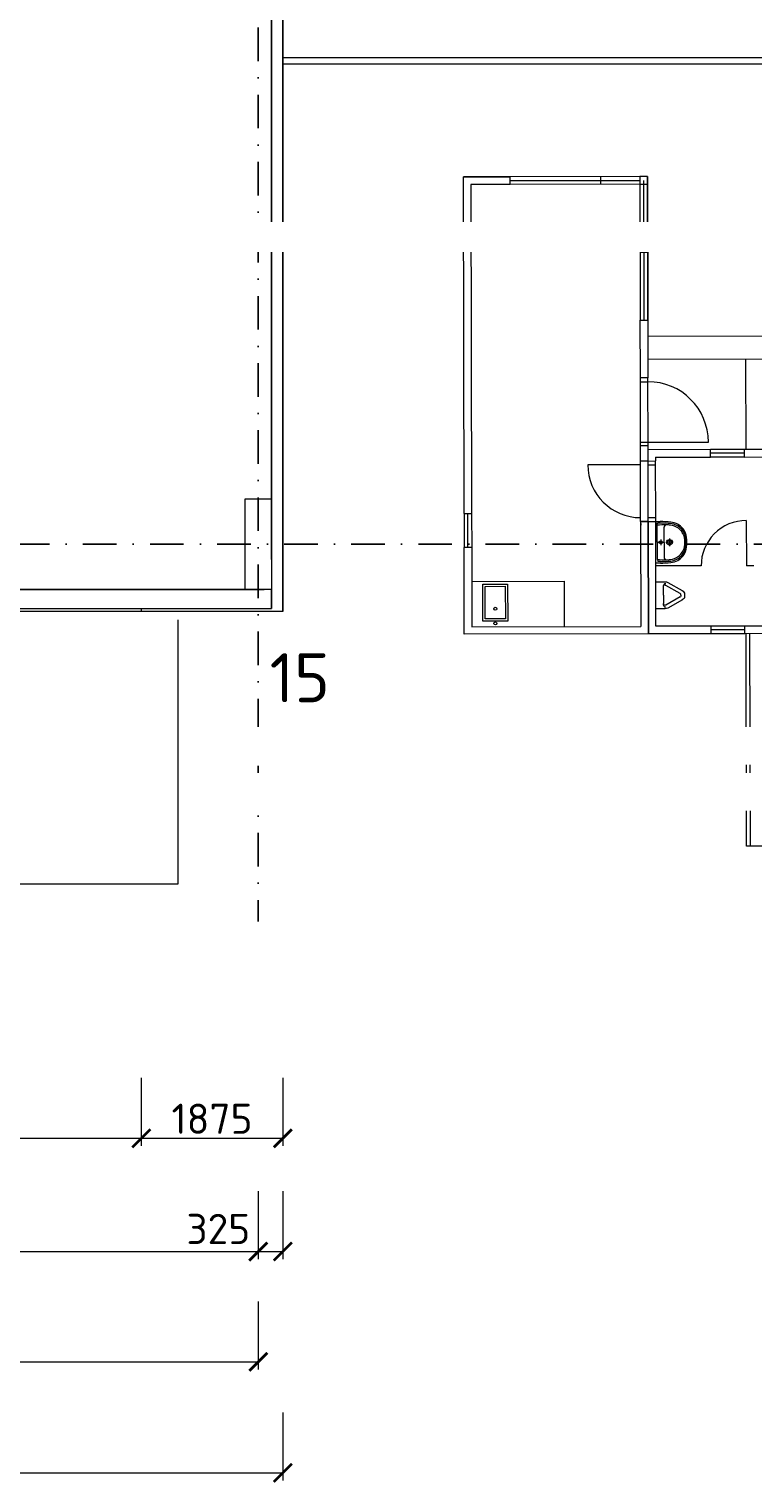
# Model space of a CAD drawing. Header units: millimetres. Extents: x -29085 to 3627694, y -159961 to 2281735.
# Tile 103 of 229: x 349441 to 359034, y 81848 to 101108. Entities that reach past the tile are written whole.
import ezdxf
from ezdxf import colors
from ezdxf.entities.mleader import LeaderData, LeaderLine
from ezdxf.math import Vec2, Vec3

# ---------------------------------------------------------------- set-up
doc = ezdxf.new("R2010")
doc.units = ezdxf.units.MM
doc.linetypes.add('DASHDOT', pattern=[25.4, 12.7, -6.35, 0, -6.35])
doc.styles.add('A99_kota', font='isocpeur.ttf', dxfattribs={"height": 2})
doc.styles.add('A99_popis', font='isocpeur.ttf')
doc.styles.add('ad_popis 100', font='isocpeur.ttf', dxfattribs={"height": 200})
doc.linetypes.add('HRANICE1', pattern='A,6.35,-2.54,[133,ltypeshp.shx,S=2.54,R=0,X=-2.54,Y=0],-2.54,25.4', length=36.83)
doc.dimstyles.new('A99_kota_200 new', dxfattribs={"dimscale": 200, "dimtxt": 2, "dimasz": 1.2, "dimexe": 0.5, "dimexo": 1.5, "dimgap": 0.3, "dimtad": 1, "dimdec": 0, "dimzin": 3, "dimdsep": 46, "dimtxsty": 'A99_kota', "dimblk": 'ARCHTICK', "dimcen": 2.5, "dimazin": 2, "dimtfac": 0.75, "dimtdec": 0, "dimtmove": 2, "dimatfit": 0, "dimfxl": 4, "dimfxlon": 1, "dimtolj": 1, "dimtzin": 0, "dimlwd": 5, "dimlwe": 5, "dimarcsym": 0})

# ---------------------------------------------------------------- blocks, each defined once
blk = doc.blocks.new('800-100')
at = {"linetype": 'Continuous', "lineweight": 0}
for p, q in [((0, -100), (0, 800)), ((50, 0), (-850, 0)), ((-800, -100), (-800, 0)), ((50, -100), (-850, -100))]:
    blk.add_line(p, q, dxfattribs=at)
blk.add_arc((0, 0), 800, 90, 180, dxfattribs=at)
blk = doc.blocks.new('_ArchTick')
at = {"color": 0, "linetype": 'ByBlock', "const_width": 0.15}
blk.add_lwpolyline([(-0.5, -0.5), (0.5, 0.5)], dxfattribs=at)
blk = doc.blocks.new('*D2379')
at = {"color": 0, "lineweight": 5}
for p, q in [((213389, 82781), (213389, 81881)), ((352804, 82781), (352804, 81881)), ((213389, 81981), (352804, 81981))]:
    blk.add_line(p, q, dxfattribs=at)
at = {"layer": 'Defpoints', "color": 0}
for p in [(213389, 93393), (352804, 93393), (352804, 81981)]:
    blk.add_point(p, dxfattribs=at)
at = {"color": 0, "lineweight": 5, "xscale": 240, "yscale": 240, "zscale": 240, "rotation": 180}
blk.add_blockref('_ArchTick', (213389, 81981), dxfattribs=at)
at = {"color": 0, "lineweight": 5, "xscale": 240, "yscale": 240, "zscale": 240}
blk.add_blockref('_ArchTick', (352804, 81981), dxfattribs=at)
at = {"color": 0, "insert": (283096, 82241), "char_height": 400, "attachment_point": 5, "style": 'A99_kota'}
blk.add_mtext('\\A1;139415', dxfattribs=at)
blk = doc.blocks.new('*D2341')
at = {"color": 0, "lineweight": 5}
for p, q in [((343479, 85713), (343479, 84813)), ((352479, 85713), (352479, 84813)), ((343479, 84913), (352479, 84913))]:
    blk.add_line(p, q, dxfattribs=at)
at = {"layer": 'Defpoints', "color": 0}
for p in [(343479, 89198), (352479, 89198), (352479, 84913)]:
    blk.add_point(p, dxfattribs=at)
at = {"color": 0, "lineweight": 5, "xscale": 240, "yscale": 240, "zscale": 240, "rotation": 180}
blk.add_blockref('_ArchTick', (343479, 84913), dxfattribs=at)
at = {"color": 0, "lineweight": 5, "xscale": 240, "yscale": 240, "zscale": 240}
blk.add_blockref('_ArchTick', (352479, 84913), dxfattribs=at)
at = {"color": 0, "insert": (347979, 85173), "char_height": 400, "attachment_point": 5, "style": 'A99_kota'}
blk.add_mtext('\\A1;9000', dxfattribs=at)
blk = doc.blocks.new('*D2340')
at = {"color": 0, "lineweight": 5}
for p, q in [((213929, 84253), (213929, 83353)), ((352479, 84253), (352479, 83353)), ((213929, 83453), (352479, 83453))]:
    blk.add_line(p, q, dxfattribs=at)
at = {"layer": 'Defpoints', "color": 0}
for p in [(213929, 89198), (352479, 89198), (352479, 83453)]:
    blk.add_point(p, dxfattribs=at)
at = {"color": 0, "lineweight": 5, "xscale": 240, "yscale": 240, "zscale": 240, "rotation": 180}
blk.add_blockref('_ArchTick', (213929, 83453), dxfattribs=at)
at = {"color": 0, "lineweight": 5, "xscale": 240, "yscale": 240, "zscale": 240}
blk.add_blockref('_ArchTick', (352479, 83453), dxfattribs=at)
at = {"color": 0, "insert": (283204, 83713), "char_height": 400, "attachment_point": 5, "style": 'A99_kota'}
blk.add_mtext('\\A1;138550', dxfattribs=at)
blk = doc.blocks.new('*D2326')
at = {"color": 0, "lineweight": 5}
for p, q in [((350929, 87213), (350929, 86313)), ((352804, 87213), (352804, 86313)), ((352804, 86413), (350929, 86413))]:
    blk.add_line(p, q, dxfattribs=at)
at = {"layer": 'Defpoints', "color": 0}
for p in [(350929, 93393), (352804, 93393), (350929, 86413)]:
    blk.add_point(p, dxfattribs=at)
at = {"color": 0, "lineweight": 5, "xscale": 240, "yscale": 240, "zscale": 240, "rotation": 180}
blk.add_blockref('_ArchTick', (350929, 86413), dxfattribs=at)
at = {"color": 0, "lineweight": 5, "xscale": 240, "yscale": 240, "zscale": 240}
blk.add_blockref('_ArchTick', (352804, 86413), dxfattribs=at)
at = {"color": 0, "insert": (351866, 86673), "char_height": 400, "attachment_point": 5, "style": 'A99_kota'}
blk.add_mtext('\\A1;1875', dxfattribs=at)
blk = doc.blocks.new('*D2325')
at = {"color": 0, "lineweight": 5}
for p, q in [((329869, 87213), (329869, 86313)), ((350929, 87213), (350929, 86313)), ((350929, 86413), (329869, 86413))]:
    blk.add_line(p, q, dxfattribs=at)
at = {"layer": 'Defpoints', "color": 0}
for p in [(350929, 93393), (329869, 93152), (329869, 86413)]:
    blk.add_point(p, dxfattribs=at)
at = {"color": 0, "lineweight": 5, "xscale": 240, "yscale": 240, "zscale": 240, "rotation": 180}
blk.add_blockref('_ArchTick', (329869, 86413), dxfattribs=at)
at = {"color": 0, "lineweight": 5, "xscale": 240, "yscale": 240, "zscale": 240}
blk.add_blockref('_ArchTick', (350929, 86413), dxfattribs=at)
at = {"color": 0, "insert": (340399, 86673), "char_height": 400, "attachment_point": 5, "style": 'A99_kota'}
blk.add_mtext('\\A1;21060', dxfattribs=at)
blk = doc.blocks.new('*D2324')
at = {"color": 0, "lineweight": 5}
for p, q in [((352479, 85713), (352479, 84813)), ((352804, 85713), (352804, 84813)), ((352479, 84913), (352804, 84913))]:
    blk.add_line(p, q, dxfattribs=at)
at = {"layer": 'Defpoints', "color": 0}
for p in [(352479, 93393), (352804, 93393), (352804, 84913)]:
    blk.add_point(p, dxfattribs=at)
at = {"color": 0, "lineweight": 5, "xscale": 240, "yscale": 240, "zscale": 240, "rotation": 180}
blk.add_blockref('_ArchTick', (352479, 84913), dxfattribs=at)
at = {"color": 0, "lineweight": 5, "xscale": 240, "yscale": 240, "zscale": 240}
blk.add_blockref('_ArchTick', (352804, 84913), dxfattribs=at)
at = {"color": 0, "insert": (351949, 85213), "char_height": 400, "attachment_point": 5, "style": 'A99_kota'}
blk.add_mtext('\\A1;325', dxfattribs=at)

msp = doc.modelspace()

# ---------------------------------------------------------------- linework, layer by layer
at = {"color": 251, "linetype": 'DASHDOT', "ltscale": 35}
for p, q in [((352479, 194483.3), (352479, 89198.3)), ((401278.6, 94283.3), (210329, 94283.3))]:
    msp.add_line(p, q, dxfattribs=at)
at = {"color": 251}
for p, q in [((352654.5, 94083.3), (352654.5, 102483.3)), ((352804, 93393.3), (352804, 102483.3)), ((329079, 93683.3), (352559, 93683.3)), ((352654.5, 93683.3), (352654.5, 93433.3))]:
    msp.add_line(p, q, dxfattribs=at)
at = {"color": 251, "lineweight": 9, "ltscale": 2}
for p, q in [((355196.5, 99148.9), (355816.5, 99150.2)), ((355816.5, 99150.2), (355196.5, 99148.9)), ((355196.5, 99148.9), (355816.5, 99150.2)), ((355816.5, 99150.2), (355196.5, 99148.9)), ((355206, 94690.9), (355196.5, 99148.9)), ((355206, 94690.9), (355196.5, 99148.9)), ((355816.7, 99050.2), (355296.7, 99049.1)), ((355816.7, 99050.2), (355296.7, 99049.1)), ((355296.7, 99049.1), (355306, 94691.1)), ((355296.7, 99049.1), (355306, 94691.1)), ((357636.5, 99154.1), (355816.5, 99150.2)), ((357636.5, 99154.1), (355816.5, 99150.2)), ((355816.7, 99050.2), (355816.5, 99150.2)), ((355816.7, 99050.2), (355816.5, 99150.2)), ((355816.6, 99100.2), (357536.6, 99103.9)), ((355816.6, 99100.2), (357536.6, 99103.9)), ((357536.7, 99053.9), (355816.7, 99050.2)), ((357536.7, 99053.9), (355816.7, 99050.2)), ((357016.7, 99052.8), (357016.5, 99152.8)), ((357016.7, 99052.8), (357016.5, 99152.8)), ((357536.7, 99053.9), (357540.5, 97253.9)), ((357536.7, 99053.9), (357540.5, 97253.9)), ((357590.5, 97254), (357586.6, 99104)), ((357590.5, 97254), (357586.6, 99104)), ((357640.5, 97254.1), (357636.5, 99154.1)), ((357636.5, 99154.1), (357640.5, 97254.1)), ((357636.7, 99054.1), (357636.5, 99154.1)), ((357640.5, 97254.1), (357636.5, 99154.1)), ((357636.5, 99154.1), (357640.5, 97254.1)), ((357636.7, 99054.1), (357636.5, 99154.1)), ((357542.2, 96485.9), (357540.5, 97253.9)), ((357542.2, 96485.9), (357540.5, 97253.9)), ((357640.5, 97254.1), (357642.2, 96486.1)), ((357640.5, 97254.1), (357642.2, 96486.1)), ((369449, 97061.1), (357641, 97036.1)), ((369449, 97061.1), (357641, 97036.1)), ((357641.6, 96736.1), (367941.6, 96757.9)), ((357641.6, 96736.1), (367941.6, 96757.9)), ((358944.2, 95538.8), (358941.6, 96738.8)), ((358944.2, 95538.8), (358941.6, 96738.8)), ((357642.2, 96486.1), (357542.2, 96485.9)), ((357642.2, 96486.1), (357542.2, 96485.9)), ((357644.1, 95586.1), (357544.1, 95585.9)), ((357644.1, 95586.1), (357544.1, 95585.9)), ((358469.6, 95537.8), (357644.2, 95536.1)), ((358469.6, 95537.8), (357644.2, 95536.1)), ((358469.6, 95537.8), (357644.2, 95536.1)), ((358469.6, 95537.8), (357644.2, 95536.1)), ((357644.5, 95386.1), (357644.2, 95536.1)), ((357644.5, 95386.1), (357644.2, 95536.1)), ((358919.6, 95538.8), (358469.6, 95537.8)), ((358919.6, 95538.8), (358469.6, 95537.8)), ((358469.8, 95437.8), (358469.6, 95537.8)), ((358469.8, 95437.8), (358469.6, 95537.8)), ((359156.9, 95539.3), (358919.6, 95538.8)), ((358919.6, 95538.8), (358919.8, 95438.8)), ((358919.6, 95538.8), (358919.8, 95438.8)), ((357544.6, 95335.9), (356844.6, 95334.4)), ((357544.6, 95335.9), (356844.6, 95334.4)), ((357544.6, 95335.9), (356844.6, 95334.4)), ((357544.6, 95335.9), (356844.6, 95334.4)), ((357644.5, 95386.1), (357544.5, 95385.9)), ((357644.5, 95386.1), (357544.5, 95385.9)), ((357644.5, 95386.1), (357544.5, 95385.9)), ((357644.5, 95386.1), (357544.5, 95385.9)), ((357544.6, 95335.9), (357544.5, 95385.9)), ((357544.6, 95335.9), (357544.5, 95385.9)), ((357544.6, 95335.9), (357544.5, 95385.9)), ((357544.6, 95335.9), (357544.5, 95385.9)), ((357546.1, 94635.9), (357544.6, 95335.9)), ((357546.2, 94585.9), (357544.6, 95335.9)), ((357546.1, 94635.9), (357544.6, 95335.9)), ((357546.2, 94585.9), (357544.6, 95335.9)), ((357646.2, 94586.1), (357644.3, 95461.1)), ((357646.2, 94586.1), (357644.3, 95461.1)), ((357644.5, 95386.1), (357744.5, 95386.3)), ((357644.5, 95386.1), (357744.5, 95386.3)), ((357644.6, 95336.1), (357744.6, 95336.3)), ((357644.6, 95336.1), (357744.6, 95336.3)), ((357744.4, 95436.3), (358469.8, 95437.8)), ((357744.4, 95436.3), (358469.8, 95437.8)), ((357744.4, 95436.3), (357744.5, 95386.3)), ((357744.4, 95436.3), (357744.5, 95386.3)), ((357744.4, 95436.3), (357744.5, 95386.3)), ((357744.4, 95436.3), (357744.5, 95386.3)), ((357744.6, 95336.3), (357744.5, 95386.3)), ((357744.6, 95336.3), (357744.5, 95386.3)), ((357746.1, 94636.3), (357744.6, 95336.3)), ((357746.1, 94636.3), (357744.6, 95336.3)), ((358919.7, 95488.8), (358469.7, 95487.8)), ((358919.7, 95488.8), (358469.7, 95487.8)), ((358919.8, 95438.8), (358469.8, 95437.8)), ((358919.8, 95438.8), (358469.8, 95437.8)), ((358919.8, 95438.8), (359707.1, 95440.4)), ((358919.8, 95438.8), (359707.1, 95440.4)), ((355206, 94690.9), (355306, 94691.1)), ((355206, 94690.9), (355306, 94691.1)), ((355206, 94690.9), (355206.9, 94240.9)), ((355206, 94690.9), (355206.9, 94240.9)), ((355256.9, 94241), (355256, 94691)), ((355256.9, 94241), (355256, 94691)), ((355306, 94691.1), (355306.9, 94241.1)), ((355306, 94691.1), (355306.9, 94241.1)), ((357546.2, 94585.9), (357546.1, 94635.9)), ((357546.2, 94585.9), (357546.1, 94635.9)), ((357646.2, 94586.1), (357546.2, 94585.9)), ((357546.2, 94585.9), (357646.2, 94586.1)), ((357646.2, 94586.1), (357546.2, 94585.9)), ((357646.2, 94586.1), (357546.2, 94585.9)), ((357546.2, 94585.9), (357646.2, 94586.1)), ((357646.2, 94586.1), (357546.2, 94585.9)), ((357546.2, 94585.9), (357546.3, 94535.9)), ((357546.2, 94585.9), (357549.1, 93195.9)), ((357546.2, 94585.9), (357546.3, 94535.9)), ((357546.2, 94585.9), (357549.1, 93195.9)), ((357646.1, 94636.1), (357746.1, 94636.3)), ((357646.1, 94636.1), (357746.1, 94636.3)), ((357646.2, 94586.1), (357746.2, 94586.3)), ((357646.2, 94586.1), (357746.2, 94586.3)), ((357646.2, 94586.1), (357649.3, 93096.1)), ((357649.3, 93096.1), (357646.2, 94586.1)), ((357646.2, 94586.1), (357649.3, 93096.1)), ((357646.2, 94586.1), (357649.3, 93096.1)), ((357649.3, 93096.1), (357646.2, 94586.1)), ((357646.2, 94586.1), (357649.3, 93096.1)), ((357746.2, 94586.3), (357746.1, 94636.3)), ((357746.2, 94586.3), (357746.1, 94636.3)), ((357749.1, 93196.3), (357746.2, 94586.3)), ((357749.1, 93196.3), (357746.2, 94586.3)), ((358946.2, 94598.8), (358947.4, 93998.8)), ((358946.2, 94598.8), (358947.4, 93998.8)), ((355306.9, 94241.1), (355206.9, 94240.9)), ((355306.9, 94241.1), (355206.9, 94240.9)), ((355209.3, 93090.9), (355206.9, 94240.9)), ((355209.3, 93090.9), (355206.9, 94240.9)), ((355306.9, 94241.1), (355309.1, 93191.1)), ((355306.9, 94241.1), (355309.1, 93191.1)), ((358347.4, 93997.6), (357747.4, 93996.3)), ((358347.4, 93997.6), (357747.4, 93996.3)), ((359047.4, 93999), (358947.4, 93998.8)), ((359047.4, 93999), (358947.4, 93998.8)), ((355307.9, 93791.1), (356530.9, 93793.7)), ((355307.9, 93791.1), (356530.9, 93793.7)), ((356530.9, 93793.7), (356532.1, 93193.7)), ((356530.9, 93793.7), (356532.1, 93193.7)), ((357649.3, 93096.1), (355209.3, 93090.9)), ((357649.3, 93096.1), (355209.3, 93090.9)), ((355309.1, 93191.1), (357549.1, 93195.9)), ((355309.1, 93191.1), (357549.1, 93195.9)), ((358474.8, 93097.8), (357649.3, 93096.1)), ((358474.8, 93097.8), (357649.3, 93096.1)), ((358474.6, 93197.8), (357749.1, 93196.3)), ((358474.6, 93197.8), (357749.1, 93196.3)), ((358924.6, 93198.8), (358474.6, 93197.8)), ((358924.6, 93198.8), (358474.6, 93197.8)), ((358474.6, 93197.8), (358474.8, 93097.8)), ((358474.6, 93197.8), (358474.8, 93097.8)), ((358924.7, 93148.8), (358474.7, 93147.8)), ((358924.7, 93148.8), (358474.7, 93147.8)), ((358924.8, 93098.8), (358474.8, 93097.8)), ((358924.8, 93098.8), (358474.8, 93097.8)), ((361849.1, 93205), (358924.6, 93198.8)), ((361849.1, 93205), (358924.6, 93198.8)), ((358924.8, 93098.8), (358924.6, 93198.8)), ((358924.8, 93098.8), (358924.6, 93198.8)), ((361949.3, 93105.2), (358924.8, 93098.8)), ((361949.3, 93105.2), (358924.8, 93098.8)), ((358950.7, 90331.9), (358944.9, 93098.8)), ((358950.7, 90283.3), (358944.9, 93098.8)), ((359000.7, 90332), (358994.9, 93098.9)), ((359000.7, 90332), (358994.9, 93098.9)), ((359000.8, 90282), (359000.4, 90498.9)), ((359000.8, 90282), (359000.4, 90498.9)), ((360500.8, 90285.2), (358950.7, 90283.3)), ((360500.8, 90285.2), (359000.8, 90282))]:
    msp.add_line(p, q, dxfattribs=at)
at = {"color": 251, "lineweight": 5, "ltscale": 2}
for p, q in [((357746.2, 94586.3), (357746.3, 94536.3)), ((357746.2, 94586.3), (357746.3, 94536.3)), ((357746.2, 94583.5), (357805.8, 94583.6)), ((357746.2, 94583.5), (357805.8, 94583.6)), ((357747.3, 94033.5), (357746.2, 94583.5)), ((357747.3, 94033.5), (357746.2, 94583.5)), ((357766.3, 94536.2), (357770.4, 94563.5)), ((357766.3, 94536.2), (357770.4, 94563.5)), ((357767.2, 94080.8), (357766.3, 94536.2)), ((357767.2, 94080.8), (357766.3, 94536.2)), ((357805.8, 94563.6), (357770.4, 94563.5)), ((357805.8, 94563.6), (357770.4, 94563.5)), ((357856.8, 94308.7), (357856.3, 94508.7)), ((357856.8, 94308.7), (357856.3, 94508.7)), ((357847.6, 94308.7), (357775.9, 94308.5)), ((357847.6, 94308.7), (357775.9, 94308.5)), ((357811.7, 94344.5), (357811.8, 94272.7)), ((357811.7, 94344.5), (357811.8, 94272.7)), ((357856.8, 94308.7), (357857.2, 94108.7)), ((357856.8, 94308.7), (357857.2, 94108.7)), ((357977.8, 94308.9), (357877.8, 94308.7)), ((357977.8, 94308.9), (357877.8, 94308.7)), ((357927.7, 94358.8), (357927.9, 94258.8)), ((357927.7, 94358.8), (357927.9, 94258.8)), ((357807, 94033.6), (357747.3, 94033.5)), ((357807, 94033.6), (357747.3, 94033.5)), ((357767.2, 94080.8), (357771.5, 94053.5)), ((357767.2, 94080.8), (357771.5, 94053.5)), ((357806.9, 94053.6), (357771.5, 94053.5)), ((357806.9, 94053.6), (357771.5, 94053.5))]:
    msp.add_line(p, q, dxfattribs=at)
at = {"color": 251, "lineweight": 5}
for p, q in [((357747.9, 93785.5), (357871.6, 93785.7)), ((357748.6, 93429.7), (357747.9, 93785.5)), ((357847.8, 93607.8), (357847.6, 93718.1)), ((357847.8, 93607.8), (357848, 93497.4)), ((357871.7, 93739.7), (357850.3, 93739.7)), ((358071.5, 93631.9), (357878.4, 93738.1)), ((357905, 93777.3), (358098.1, 93671.2)), ((358077.6, 93608.3), (358077.6, 93622.1)), ((358077.6, 93608.3), (358077.7, 93594.4)), ((358128.7, 93622.3), (358128.7, 93608.4)), ((358128.7, 93608.4), (358128.8, 93594.5)), ((357872.4, 93429.9), (357748.6, 93429.7)), ((357872.3, 93475.9), (357850.8, 93475.9)), ((358071.6, 93584.6), (357878.9, 93477.6)), ((358098.4, 93545.4), (357905.7, 93438.5))]:
    msp.add_line(p, q, dxfattribs=at)
at = {"color": 251, "lineweight": 20}
for p, q in [((328979, 93433.3), (352654.5, 93433.3)), ((350929, 93433.3), (350929, 93393.3)), ((352804, 93393.3), (329129, 93393.3))]:
    msp.add_line(p, q, dxfattribs=at)
at = {"color": 251, "lineweight": 9, "ltscale": 2}
for points in [[(360263.8, 97629.2), (360263.8, 97629.2), (360263.8, 100728.9), (352809, 100728.9), (352809, 100728.9)], [(352809, 100648.9), (352809, 100648.9), (360183.8, 100648.9), (360183.8, 97563.3), (360183.8, 97563.3)], [(357538.6, 98153.9), (357638.6, 98154.1)], [(357538.6, 98153.9), (357638.6, 98154.1)], [(357540.5, 97253.9), (357640.5, 97254.1)], [(357540.5, 97253.9), (357640.5, 97254.1)], [(357544.5, 95385.9), (357544.1, 95585.9)], [(357544.5, 95385.9), (357544.1, 95585.9)], [(357644.5, 95386.1), (357644.1, 95586.1)], [(357644.5, 95386.1), (357644.1, 95586.1)]]:
    msp.add_lwpolyline(points, dxfattribs=at)
for points in [[(357536.7, 99053.9), (357636.7, 99054.1), (357636.5, 99154.1), (357536.5, 99153.9)], [(357536.7, 99053.9), (357636.7, 99054.1), (357636.5, 99154.1), (357536.5, 99153.9)], [(355783.8, 93264), (355456.6, 93263.3), (355455.6, 93755.5), (355782.7, 93756.2)], [(355783.8, 93264), (355456.6, 93263.3), (355455.6, 93755.5), (355782.7, 93756.2)], [(355753.7, 93293.9), (355486.6, 93293.4), (355485.7, 93725.5), (355752.8, 93726.1)], [(355753.7, 93293.9), (355486.6, 93293.4), (355485.7, 93725.5), (355752.8, 93726.1)]]:
    msp.add_lwpolyline(points, close=True, dxfattribs=at)
at = {"color": 251, "linetype": 'Continuous', "lineweight": 20, "ltscale": 2}
msp.add_lwpolyline([(352304, 94883.3), (352654, 94883.3), (352654, 93683.3), (352304, 93683.3)], close=True, dxfattribs=at)
at = {"color": 251, "linetype": 'ByBlock', "lineweight": 9, "ltscale": 2}
msp.add_lwpolyline([(352304, 94883.3), (352654, 94883.3), (352654, 93683.3), (352304, 93683.3)], close=True, dxfattribs=at)
at = {"color": 251, "lineweight": 5, "ltscale": 2}
msp.add_lwpolyline([(357746.4, 94536.3), (357746.3, 94536.3)], dxfattribs=at)
msp.add_lwpolyline([(357746.4, 94536.3), (357746.3, 94536.3)], dxfattribs=at)
for centre, radius in [((357811.8, 94308.6), 20), ((357811.8, 94308.6), 20), ((357927.8, 94308.8), 37.5), ((357927.8, 94308.8), 37.5), ((357927.8, 94308.8), 25), ((357927.8, 94308.8), 25)]:
    msp.add_circle(centre, radius, dxfattribs=at)
at = {"color": 251, "lineweight": 9, "ltscale": 2}
for centre in [(355619.8, 93429), (355619.8, 93429), (355620.3, 93234.3), (355620.3, 93234.3)]:
    msp.add_circle(centre, 20.1, dxfattribs=at)
for centre, radius, start, end in [((357544.6, 95335.9), 700, 180.12122, 270.12122), ((357544.6, 95335.9), 700, 180.12122, 270.12122), ((357544.6, 95335.9), 700, 180.12122, 270.12122), ((357544.6, 95335.9), 700, 180.12122, 270.12122), ((358947.4, 93998.8), 600, 90.12122, 180.12122), ((358947.4, 93998.8), 600, 90.12122, 180.12122)]:
    msp.add_arc(centre, radius, start, end, dxfattribs=at)
at = {"color": 251, "lineweight": 5, "ltscale": 2}
for centre, radius, start, end in [((357802.1, 93060.5), 1523.1, 84.61399, 89.85945), ((357802.1, 93060.5), 1523.1, 84.61399, 89.85945), ((357924, 94347.5), 230.3, 37.10844, 84.7609), ((357924, 94347.5), 230.3, 37.10844, 84.7609), ((357853.9, 93217.8), 1321.3, 88.59431, 93.80045), ((357853.9, 93217.8), 1321.3, 88.59431, 93.80045), ((357802.1, 93060.5), 1503.1, 84.60327, 89.85772), ((357802.1, 93060.5), 1503.1, 84.60327, 89.85772), ((357886.3, 94508.7), 30, 90.12122, 180.12122), ((357886.3, 94508.7), 30, 90.12122, 180.12122), ((357898.8, 94341.8), 197.3, 78.00989, 93.64991), ((357898.8, 94341.8), 197.3, 78.00989, 93.64991), ((357918.5, 94319.6), 216.3, 53.8824, 84.33061), ((357918.5, 94319.6), 216.3, 53.8824, 84.33061), ((357917.3, 94324.7), 233.7, 42.29439, 83.59166), ((357917.3, 94324.7), 233.7, 42.29439, 83.59166), ((357919.8, 94323), 212.8, 13.06762, 53.63637), ((357919.8, 94323), 212.8, 13.06762, 53.63637), ((357934.6, 94340.8), 210.1, 8.30544, 42.22648), ((357934.6, 94340.8), 210.1, 8.30544, 42.22648), ((357926, 94346.8), 229.1, 6.09345, 37.54533), ((357926, 94346.8), 229.1, 6.09345, 37.54533), ((357919.8, 94294.7), 212.8, 306.60607, 347.17482), ((357919.8, 94294.7), 212.8, 306.60607, 347.17482), ((357934.8, 94276.9), 210.1, 318.01596, 351.937), ((357934.8, 94276.9), 210.1, 318.01596, 351.937), ((357926.2, 94270.8), 229.1, 322.69711, 354.14899), ((357926.2, 94270.8), 229.1, 322.69711, 354.14899), ((357731.3, 94308.4), 400.7, 351.24317, 8.99926), ((357731.3, 94308.4), 400.7, 351.24317, 8.99926), ((357746.8, 94308.5), 400.7, 351.24317, 8.99926), ((357746.8, 94308.5), 400.7, 351.24317, 8.99926), ((357758.1, 94308.5), 400.7, 351.24317, 8.99926), ((357758.1, 94308.5), 400.7, 351.24317, 8.99926), ((357849.3, 95401.6), 1323.4, 266.44595, 271.64416), ((357849.3, 95401.6), 1323.4, 266.44595, 271.64416), ((357796.8, 95556.6), 1503.1, 270.38472, 275.63917), ((357796.8, 95556.6), 1503.1, 270.38472, 275.63917), ((357796.8, 95556.6), 1523.1, 270.38299, 275.62844), ((357796.8, 95556.6), 1523.1, 270.38299, 275.62844), ((357887.2, 94108.8), 30, 180.12122, 270.12122), ((357887.2, 94108.8), 30, 180.12122, 270.12122), ((357899, 94275.8), 197.3, 266.59252, 282.23255), ((357899, 94275.8), 197.3, 266.59252, 282.23255), ((357918.5, 94298), 216.3, 275.91183, 306.36003), ((357918.5, 94298), 216.3, 275.91183, 306.36003), ((357917.4, 94292.9), 233.7, 276.65078, 317.94804), ((357917.4, 94292.9), 233.7, 276.65078, 317.94804), ((357924.2, 94270.2), 230.3, 275.48154, 323.134), ((357924.2, 94270.2), 230.3, 275.48154, 323.134)]:
    msp.add_arc(centre, radius, start, end, dxfattribs=at)
at = {"color": 251, "lineweight": 5, "extrusion": (0, 0, -1)}
for centre, major_axis, start_param, end_param in [((357952.7, 93718.3), (105.1, 0.2), 3.1415927, 3.5486335), ((357871.1, 93749.8), (16.4, 0), 3.5486335, 5.2875666), ((357871.7, 93728.2), (63.8, 0.1), -1.5707963, -1.0206213), ((357871.7, 93728.2), (12.8, 0), 4.712389, 5.262564), ((358064.8, 93622.1), (12.8, 0), -1.0206213, 0), ((358064.8, 93622.1), (63.8, 0.1), -1.0206213, 0), ((357953.1, 93497.6), (105.1, 0.2), 2.7345519, 3.1415927), ((357871.7, 93465.8), (16.4, 0), 0.9956187, 2.7345519), ((357872.3, 93487.4), (12.8, 0), 1.0206213, 1.5707963), ((357872.3, 93487.4), (63.8, 0.1), 1.0206213, 1.5707963), ((358064.9, 93594.3), (12.8, 0), 0, 1.0206213), ((358064.9, 93594.3), (63.8, 0.1), 0, 1.0206213)]:
    msp.add_ellipse(centre, major_axis=major_axis, ratio=0.900435, start_param=start_param, end_param=end_param, dxfattribs=at)

# ---------------------------------------------------------------- block references
at = {"color": 251, "lineweight": 9, "ltscale": 2, "rotation": 270.1212188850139}
msp.add_blockref('800-100', (357644, 95636.1), dxfattribs=at)
msp.add_blockref('800-100', (357644, 95636.1), dxfattribs=at)

# ---------------------------------------------------------------- texts
at = {"color": 251, "lineweight": 0, "insert": (352629, 92840), "char_height": 650, "attachment_point": 1, "style": 'ad_popis 100'}
msp.add_mtext_dynamic_manual_height_columns('15', width=832.5, gutter_width=1000, heights=[0], dxfattribs=at)

# ---------------------------------------------------------------- dimensions: what is measured, and where the dimension line sits
at = {"color": 251}
for base, p1, p2, picture, middle in [((352804, 81981.1), (213389, 93393.3), (352804, 93393.3), '*D2379', (283096.5, 82241.1)), ((352479, 83453.3), (213929, 89198.3), (352479, 89198.3), '*D2340', (283204, 83713.3)), ((352479, 84913.3), (343479, 89198.3), (352479, 89198.3), '*D2341', (347979, 85173.3))]:
    dim = msp.add_linear_dim(base=base, p1=p1, p2=p2, dimstyle='A99_kota_200 new', override={"dimscale": 1, "dimtix": 1, "dimtofl": 1, "dimtmove": 1, "dimatfit": 1}, dxfattribs=at)
    dim.commit()
    dim.dimension.update_dxf_attribs({"geometry": picture, "text_midpoint": middle})
for base, p1, p2, picture, middle in [((329869, 86413.3), (350929, 93393.3), (329869, 93151.6), '*D2325', (340399, 86673.3)), ((350929, 86413.3), (352804, 93393.3), (350929, 93393.3), '*D2326', (351866.5, 86673.3))]:
    dim = msp.add_linear_dim(base=base, p1=p1, p2=p2, angle=180, dimstyle='A99_kota_200 new', override={"dimscale": 1, "dimtix": 1, "dimtofl": 1, "dimtmove": 1, "dimatfit": 1}, dxfattribs=at)
    dim.commit()
    dim.dimension.update_dxf_attribs({"geometry": picture, "text_midpoint": middle})
dim = msp.add_linear_dim(base=(352804, 84913.3), p1=(352479, 93393.3), p2=(352804, 93393.3), dimstyle='A99_kota_200 new', override={"dimscale": 1, "dimtix": 1, "dimtofl": 1, "dimtmove": 2, "dimatfit": 3}, dxfattribs=at)
dim.commit()
dim.dimension.update_dxf_attribs({"geometry": '*D2324', "text_midpoint": (351949, 85213.3), "dimtype": 160})

# ---------------------------------------------------------------- next in the draw order: leaders
at = {"color": 251, "lineweight": 9}
ml = msp.add_multileader_mtext('Standard', dxfattribs=at)
ml.set_content('\\A1;{\\C256;výměna vrat}', color=1, style='A99_popis')
ml.set_leader_properties(color=256, linetype='ByLayer', lineweight=-1)
ml.build(insert=Vec2(0, 0))
ml.multileader.update_dxf_attribs({"dogleg_length": 1, "arrow_head_size": 200, "scale": 200})
ctx = ml.context
ctx.base_point, ctx.scale, ctx.char_height, ctx.arrow_head_size, ctx.landing_gap_size, ctx.plane_origin = Vec3(214859, 98293.3), 200, 400, 200, 250, Vec3(217664, 89257.5)
notes = []
notes.append((ctx, [(0, (1, 1, 0), (214214, 98293.3), (1, 0), 645, [(0, [(213694, 98293.3)], 0, [])])]))
ctx.mtext.insert, ctx.mtext.width, ctx.mtext.defined_height, ctx.mtext.flow_direction = Vec3(215109, 98553.3), 3255, 1693.3, 5
ctx.mtext.has_bg_fill, ctx.mtext.bg_color, ctx.mtext.bg_scale_factor, ctx.mtext.bg_transparency, ctx.mtext.use_window_bg_color = 1, -1073741824, 1, 0, 1
ml = msp.add_multileader_mtext('Standard', dxfattribs=at)
ml.set_content('\\A1;{\\C256;demontáž stěnových panelů PUR, tl.40mm, včetně výplní otvorů a klempířských výrobků}', color=1, style='A99_popis')
ml.set_leader_properties(color=256, linetype='ByLayer', lineweight=-1)
ml.build(insert=Vec2(0, 0))
ml.multileader.update_dxf_attribs({"dogleg_length": 1, "arrow_head_size": 300, "scale": 200})
ctx = ml.context
ctx.base_point, ctx.scale, ctx.char_height, ctx.arrow_head_size, ctx.landing_gap_size, ctx.plane_origin = Vec3(215334, 90928.3), 200, 500, 300, 250, Vec3(228554, 84072.2)
notes.append((ctx, [(0, (1, 1, 0), (231519, 90928.3), (-1, 0), 585, [(0, [(231519, 93393.3)], 0, [])])]))
ctx.mtext.insert, ctx.mtext.width, ctx.mtext.flow_direction = Vec3(215584, 91253.3), 15225, 5
ctx.mtext.has_bg_fill, ctx.mtext.bg_color, ctx.mtext.bg_scale_factor, ctx.mtext.bg_transparency, ctx.mtext.use_window_bg_color = 1, -1073741824, 1, 0, 1
for ctx, leaders in notes:
    for number, flags, end, landing, length, lines in leaders:
        leader = LeaderData()
        leader.index, (leader.has_last_leader_line, leader.has_dogleg_vector, leader.attachment_direction) = number, flags
        leader.last_leader_point, leader.dogleg_vector, leader.dogleg_length = Vec3(end), Vec3(landing), length
        for number, points, colour, breaks in lines:
            line = LeaderLine()
            line.index, line.vertices, line.color, line.breaks = number, Vec3.list(points), colors.encode_raw_color(colour), breaks
            leader.lines.append(line)
        ctx.leaders.append(leader)

# ---------------------------------------------------------------- next in the draw order: leaders
ml = msp.add_multileader_mtext('Standard', dxfattribs=at)
ml.set_content('\\A1;{\\C256;demontáž stěnových panelů PUR, tl.40mm, včetně výplní otvorů a klempířských výrobků}', color=1, style='A99_popis')
ml.set_leader_properties(color=256, linetype='ByLayer', lineweight=-1)
ml.build(insert=Vec2(0, 0))
ml.multileader.update_dxf_attribs({"dogleg_length": 1, "arrow_head_size": 300, "scale": 200})
ctx = ml.context
ctx.base_point, ctx.scale, ctx.char_height, ctx.arrow_head_size, ctx.landing_gap_size, ctx.plane_origin = Vec3(308039, 91538.3), 200, 500, 300, 250, Vec3(321259, 84072.2)
notes = []
notes.append((ctx, [(0, (1, 1, 0), (324224, 91538.3), (-1, 0), 585, [(0, [(324224, 93393.3)], 0, [])])]))
ctx.mtext.insert, ctx.mtext.width, ctx.mtext.defined_height, ctx.mtext.flow_direction = Vec3(308289, 91863.3), 15225, 2293.3, 5
ctx.mtext.has_bg_fill, ctx.mtext.bg_color, ctx.mtext.bg_scale_factor, ctx.mtext.bg_transparency, ctx.mtext.use_window_bg_color = 1, -1073741824, 1, 0, 1
for ctx, leaders in notes:
    for number, flags, end, landing, length, lines in leaders:
        leader = LeaderData()
        leader.index, (leader.has_last_leader_line, leader.has_dogleg_vector, leader.attachment_direction) = number, flags
        leader.last_leader_point, leader.dogleg_vector, leader.dogleg_length = Vec3(end), Vec3(landing), length
        for number, points, colour, breaks in lines:
            line = LeaderLine()
            line.index, line.vertices, line.color, line.breaks = number, Vec3.list(points), colors.encode_raw_color(colour), breaks
            leader.lines.append(line)
        ctx.leaders.append(leader)

# ---------------------------------------------------------------- next in the draw order: linework, layer by layer
at = {"color": 251, "linetype": 'HRANICE1', "lineweight": 20, "ltscale": 10}
msp.add_lwpolyline([(277929, 93393.3), (277929, 89783.3), (351419, 89783.3), (351419, 93283.3)], dxfattribs=at)

# ---------------------------------------------------------------- next in the draw order: leaders
at = {"color": 251, "lineweight": 9}
ml = msp.add_multileader_mtext('Standard', dxfattribs=at)
ml.set_content('\\A1;{\\C256;demontáž oplocení}', color=1, style='A99_popis')
ml.set_leader_properties(color=256, linetype='ByLayer', lineweight=-1)
ml.build(insert=Vec2(0, 0))
ml.multileader.update_dxf_attribs({"dogleg_length": 1, "arrow_head_size": 300, "scale": 200})
ctx = ml.context
ctx.base_point, ctx.scale, ctx.char_height, ctx.arrow_head_size, ctx.landing_gap_size, ctx.plane_origin = Vec3(317589, 88958.3), 200, 500, 300, 250, Vec3(321259, 81492.2)
notes = []
notes.append((ctx, [(0, (1, 1, 0), (324224, 88958.3), (-1, 0), 585, [(0, [(324224, 89783.3)], 0, [])])]))
ctx.mtext.insert, ctx.mtext.width, ctx.mtext.defined_height, ctx.mtext.flow_direction = Vec3(317839, 89283.3), 5760, 2293.3, 5
ctx.mtext.has_bg_fill, ctx.mtext.bg_color, ctx.mtext.bg_scale_factor, ctx.mtext.bg_transparency, ctx.mtext.use_window_bg_color = 1, -1073741824, 1, 0, 1
for ctx, leaders in notes:
    for number, flags, end, landing, length, lines in leaders:
        leader = LeaderData()
        leader.index, (leader.has_last_leader_line, leader.has_dogleg_vector, leader.attachment_direction) = number, flags
        leader.last_leader_point, leader.dogleg_vector, leader.dogleg_length = Vec3(end), Vec3(landing), length
        for number, points, colour, breaks in lines:
            line = LeaderLine()
            line.index, line.vertices, line.color, line.breaks = number, Vec3.list(points), colors.encode_raw_color(colour), breaks
            leader.lines.append(line)
        ctx.leaders.append(leader)

doc.saveas('drawing.dxf')
